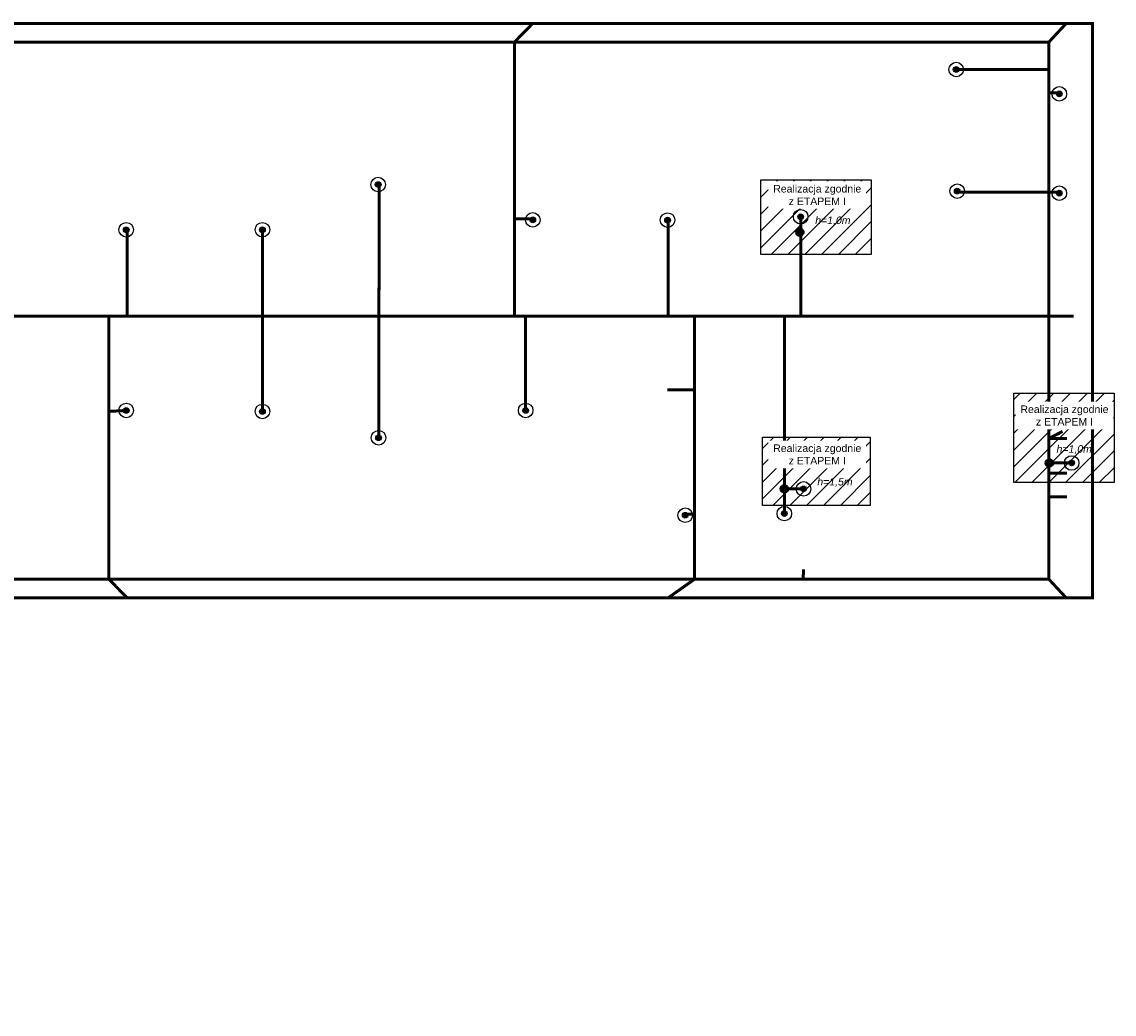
# Model space of a CAD drawing. Header units: millimetres. Extents: x 0 to 36495, y 0 to 20340.
# Tile 3 of 4: x 33587 to 36495, y 15255 to 17898. Entities that reach past the tile are written whole.
import ezdxf
from ezdxf import colors
from ezdxf.entities.mleader import LeaderData, LeaderLine
from ezdxf.math import Vec2, Vec3

# ---------------------------------------------------------------- set-up
doc = ezdxf.new("R2010")
doc.units = ezdxf.units.MM
doc.linetypes.add('PHANTOM2', pattern=[1.25, 0.625, -0.125, 0.125, -0.125, 0.125, -0.125])
for name, color, linetype in [('_IE_istniejacy odgrom', 44, 'Continuous'), ('_IE_Odgrom', 24, 'PHANTOM2'), ('_IE_Odgrom_Iglice', 24, 'Continuous'), ('_IE_Opisy obwodów', 244, 'Continuous')]:
    doc.layers.add(name, color=color, linetype=linetype)
doc.styles.get("Standard").update_dxf_attribs({"font": 'ARIAL.TTF'})

# ---------------------------------------------------------------- blocks, each defined once
blk = doc.blocks.new('G$C4CD24569')
at = {"layer": '_IE_Odgrom_Iglice'}
h = blk.add_hatch(color=256, dxfattribs=at)
edge = h.paths.add_edge_path()
edge.add_arc((0, 0), 7.58, 0, 360)
for radius in [19.4, 7.58]:
    blk.add_circle((0, 0), radius, dxfattribs=at)

msp = doc.modelspace()

# ---------------------------------------------------------------- hatches: boundary and pattern name
at = {"transparency": 33554687}
h = msp.add_hatch(dxfattribs=at)
h.set_pattern_fill('ANSI31', color=134, scale=10)
h.set_pattern_definition([(45, (-20746.785, 1316.085), (-22.45064, 22.45064), [])])
h.paths.add_polyline_path([(32278.7, 17536), (32615, 17536), (32615, 17085.4), (32278.7, 17085.4)])
h.paths.add_polyline_path([(31645.9, 16948.1), (32228.6, 16948.1), (32228.6, 16842.9), (32006.6, 16842.9), (32006.6, 16877.5), (31746.4, 16877.5), (31746.4, 16802.5), (31877.5, 16802.5), (31877.5, 16725.8), (31645.9, 16725.8), (31645.9, 16842.9)])
h.paths.add_polyline_path([(32006.6, 16842.9), (32649, 16842.9), (32649, 16749.6), (32228.6, 16749.6), (32228.6, 16681.3), (32006.6, 16681.3)])
h.paths.add_polyline_path([(35554.3, 17476.8), (35848.6, 17476.8), (35848.6, 17278.2), (35554.3, 17278.2)])
h.paths.add_polyline_path([(36228, 16908.5), (36495.3, 16908.5), (36495.3, 16670.6), (36228, 16670.6)])
h.paths.add_polyline_path([(35559.1, 16791.5), (35846, 16791.5), (35846, 16609.7), (35559.1, 16609.7)])
at = {"layer": '_IE_istniejacy odgrom'}
h = msp.add_hatch(color=256, dxfattribs=at)
edge = h.paths.add_edge_path()
edge.add_arc((36074.6, 17770.6), 7.58, 0, 360)
h = msp.add_hatch(color=256, dxfattribs=at)
edge = h.paths.add_edge_path()
edge.add_arc((36349.2, 17705.8), 7.58, 0, 360)
h = msp.add_hatch(color=256, dxfattribs=at)
edge = h.paths.add_edge_path()
edge.add_arc((34535.5, 17464.1), 7.58, 0, 360)
h = msp.add_hatch(color=256, dxfattribs=at)
edge = h.paths.add_edge_path()
edge.add_arc((36077.3, 17446.7), 7.58, 0, 360)
h = msp.add_hatch(color=256, dxfattribs=at)
edge = h.paths.add_edge_path()
edge.add_arc((36349.2, 17441.3), 7.58, 0, 360)
h = msp.add_hatch(color=256, dxfattribs=at)
edge = h.paths.add_edge_path()
edge.add_arc((34947.3, 17370.3), 7.58, 0, 360)
h = msp.add_hatch(color=256, dxfattribs=at)
edge = h.paths.add_edge_path()
edge.add_arc((35306.2, 17369.7), 7.58, 0, 360)
h = msp.add_hatch(color=256, dxfattribs=at)
edge = h.paths.add_edge_path()
edge.add_arc((33864.6, 17343.8), 7.58, 0, 360)
h = msp.add_hatch(color=256, dxfattribs=at)
edge = h.paths.add_edge_path()
edge.add_arc((34227.3, 17343.8), 7.58, 0, 360)
h = msp.add_hatch(color=256, dxfattribs=at)
edge = h.paths.add_edge_path()
edge.add_arc((33864.6, 16862.8), 7.58, 0, 360)
h = msp.add_hatch(color=256, dxfattribs=at)
edge = h.paths.add_edge_path()
edge.add_arc((34928.2, 16862.9), 7.58, 0, 360)
h = msp.add_hatch(color=256, dxfattribs=at)
edge = h.paths.add_edge_path()
edge.add_arc((34227.3, 16860.2), 7.58, 0, 360)
h = msp.add_hatch(color=256, dxfattribs=at)
edge = h.paths.add_edge_path()
edge.add_arc((34536.5, 16789.9), 7.58, 0, 360)
h = msp.add_hatch(color=256, dxfattribs=at)
edge = h.paths.add_edge_path()
edge.add_arc((35353.1, 16583.9), 7.58, 0, 360)
h = msp.add_hatch(color=256, dxfattribs=at)
edge = h.paths.add_edge_path()
edge.add_arc((35617.1, 16588.2), 7.58, 0, 360)
at = {"layer": '_IE_Odgrom', "linetype": 'PHANTOM2', "ltscale": 10}
for points in [[(35646.9, 17337.5, -1), (35668.9, 17337.5, -1)], [(35646.9, 17337.5, -1), (35668.9, 17337.5, -1)], [(36311.7, 16722.9, -1), (36333.7, 16722.9, -1)], [(36311.7, 16722.9, -1), (36333.7, 16722.9, -1)], [(35606.1, 16653.9, -1), (35628.1, 16653.9, -1)], [(35606.1, 16653.9, -1), (35628.1, 16653.9, -1)]]:
    msp.add_hatch(color=256, dxfattribs=at).paths.add_polyline_path(points)
at = {"layer": '_IE_Odgrom_Iglice'}
h = msp.add_hatch(color=256, dxfattribs=at)
edge = h.paths.add_edge_path()
edge.add_arc((35660.6, 17378.5), 7.58, 0, 360)
h = msp.add_hatch(color=256, dxfattribs=at)
edge = h.paths.add_edge_path()
edge.add_arc((36382.1, 16722.9), 7.58, 0, 360)

# ---------------------------------------------------------------- linework, layer by layer
at = {"color": 134}
for points in [[(35554.3, 17476.8), (35848.6, 17476.8), (35848.6, 17278.2), (35554.3, 17278.2)], [(36228, 16908.5), (36495.3, 16908.5), (36495.3, 16670.6), (36228, 16670.6)], [(35559.1, 16791.5), (35846, 16791.5), (35846, 16609.7), (35559.1, 16609.7)]]:
    msp.add_lwpolyline(points, close=True, dxfattribs=at)
at = {"layer": '_IE_istniejacy odgrom', "linetype": 'PHANTOM2', "ltscale": 10, "const_width": 8}
for points in [[(30582.3, 16839), (30577.3, 16839), (30577.3, 16363.5), (36437.3, 16363.5), (36437.3, 17893.5), (30577.3, 17893.5), (30577.3, 16839)], [(34898.3, 17843.5), (34947.3, 17893.5)], [(36321.3, 17843.5), (36367.8, 17893.5)], [(30627.3, 17820.5), (30722.3, 17820.5), (30722.3, 16413.5), (36321.3, 16413.5), (36321.3, 17843.5), (30722.3, 17843.5), (30722.3, 17820.5)], [(34898.3, 17843.5), (34898.3, 17114)], [(36321.3, 17770.6), (36077.3, 17770.6)], [(36321.3, 17708.5), (36349.2, 17708.5)], [(34538.2, 17464.1), (34537.1, 16792.6)], [(36349.2, 17444), (36077.3, 17444)], [(34898.3, 17373), (34947.3, 17373)], [(35307.3, 17373), (35307.3, 17114)], [(33867.3, 17343.8), (33867.3, 17114)], [(34227.3, 16862.9), (34227.3, 17343.8)], [(35660.6, 17337.5), (35660.6, 17114)], [(30722.3, 17114), (36321.3, 17114)], [(33818.5, 17114), (33818.5, 16413.5), (33867.3, 16363.5)], [(34928.2, 16862.9), (34928.2, 17114)], [(35378, 16413.5), (35377.7, 17114)], [(35617.6, 17114), (35617.1, 16590.9)], [(36321.3, 17114), (36387.3, 17114)], [(35377.7, 16917.5), (35305.1, 16917.5)], [(33867.3, 16862.9), (33818.5, 16860.2)], [(36357.9, 16806.9), (36321.3, 16788.3)], [(36321.3, 16788.3), (36369.3, 16788.3)], [(36321.3, 16695.7), (36369.3, 16695.7)], [(36369.3, 16632.8), (36321.3, 16632.8)], [(35377.7, 16587), (35353.1, 16586.6)], [(35667.3, 16413.5), (35668, 16440)], [(35307.3, 16363.5), (35378, 16413.5)], [(36367.8, 16363.5), (36321.3, 16413.5)]]:
    msp.add_lwpolyline(points, dxfattribs=at)
at = {"layer": '_IE_istniejacy odgrom'}
for centre, radius in [((36074.6, 17770.6), 19.4), ((36074.6, 17770.6), 7.58), ((36349.2, 17705.8), 19.4), ((36349.2, 17705.8), 7.58), ((34535.5, 17464.1), 19.4), ((34535.5, 17464.1), 7.58), ((36077.3, 17446.7), 19.4), ((36077.3, 17446.7), 7.58), ((36349.2, 17441.3), 19.4), ((36349.2, 17441.3), 7.58), ((34947.3, 17370.3), 19.4), ((34947.3, 17370.3), 7.58), ((35306.2, 17369.7), 19.4), ((35306.2, 17369.7), 7.58), ((33864.6, 17343.8), 19.4), ((33864.6, 17343.8), 7.58), ((34227.3, 17343.8), 19.4), ((34227.3, 17343.8), 7.58), ((33864.6, 16862.8), 19.4), ((33864.6, 16862.8), 7.58), ((34227.3, 16860.2), 19.4), ((34928.2, 16862.9), 19.4), ((34928.2, 16862.9), 7.58), ((34227.3, 16860.2), 7.58), ((34536.5, 16789.9), 19.4), ((34536.5, 16789.9), 7.58), ((35617.1, 16588.2), 19.4), ((35353.1, 16583.9), 19.4), ((35353.1, 16583.9), 7.58), ((35617.1, 16588.2), 7.58)]:
    msp.add_circle(centre, radius, dxfattribs=at)
at = {"layer": '_IE_Odgrom', "linetype": 'PHANTOM2', "ltscale": 10, "const_width": 8}
for points in [[(35660.6, 17337.5), (35660.6, 17378.5)], [(36322.7, 16722.9), (36382.1, 16722.9)], [(35668.1, 16653.8), (35617.1, 16653.9)]]:
    msp.add_lwpolyline(points, dxfattribs=at)
at = {"layer": '_IE_Odgrom', "linetype": 'PHANTOM2', "ltscale": 10}
for centre in [(35657.9, 17337.5), (35657.9, 17337.5), (36322.7, 16722.9), (36322.7, 16722.9), (35617.1, 16653.9), (35617.1, 16653.9)]:
    msp.add_circle(centre, 11, dxfattribs=at)
at = {"layer": '_IE_Odgrom_Iglice'}
for centre, radius in [((35660.6, 17378.5), 19.4), ((35660.6, 17378.5), 7.58), ((36382.1, 16722.9), 19.4), ((36382.1, 16722.9), 7.58)]:
    msp.add_circle(centre, radius, dxfattribs=at)

# ---------------------------------------------------------------- block references
msp.add_blockref('G$C4CD24569', (35668.1, 16653.8))

# ---------------------------------------------------------------- leaders
at = {"layer": '_IE_Opisy obwodów'}
ml = msp.add_multileader_mtext('Standard', dxfattribs=at)
ml.set_content('{\\fArial|b0|i1|c238|p34;h=1,0m}', color=256)
ml.set_leader_properties()
ml.build(insert=Vec2(0, 0))
ml.multileader.update_dxf_attribs({"text_left_attachment_type": 6, "text_right_attachment_type": 6, "dogleg_length": 0.36, "arrow_head_size": 20})
ctx = ml.context
ctx.base_point, ctx.char_height, ctx.arrow_head_size, ctx.plane_origin = Vec3(35697.3, 17355.1), 20, 20, Vec3(35654.1, 16761.6)
ctx.left_attachment, ctx.right_attachment = 6, 6
notes = []
notes.append((ctx, [(0, (0, 0, 0), (0, 0), (1, 0), 1, [])]))
ctx.mtext.insert, ctx.mtext.flow_direction = Vec3(35699.3, 17379.2), 5
ml = msp.add_multileader_mtext('Standard', dxfattribs=at)
ml.set_content('{\\fArial|b0|i1|c238|p34;h=1,0m}', color=256)
ml.set_leader_properties()
ml.build(insert=Vec2(0, 0))
ml.multileader.update_dxf_attribs({"text_left_attachment_type": 6, "text_right_attachment_type": 6, "dogleg_length": 0.36, "arrow_head_size": 20})
ctx = ml.context
ctx.base_point, ctx.char_height, ctx.arrow_head_size, ctx.plane_origin = Vec3(36339.9, 16746.2), 20, 20, Vec3(36296.7, 16152.7)
ctx.left_attachment, ctx.right_attachment = 6, 6
notes.append((ctx, [(0, (0, 0, 0), (0, 0), (1, 0), 1, [])]))
ctx.mtext.insert, ctx.mtext.flow_direction = Vec3(36341.9, 16770.3), 5
ml = msp.add_multileader_mtext('Standard', dxfattribs=at)
ml.set_content('{\\fArial|b0|i1|c238|p34;h=1,5m}', color=256)
ml.set_leader_properties()
ml.build(insert=Vec2(0, 0))
ml.multileader.update_dxf_attribs({"text_left_attachment_type": 6, "text_right_attachment_type": 6, "dogleg_length": 0.36, "arrow_head_size": 20})
ctx = ml.context
ctx.base_point, ctx.char_height, ctx.arrow_head_size, ctx.plane_origin = Vec3(35702.8, 16658.9), 20, 20, Vec3(35659.7, 16065.4)
ctx.left_attachment, ctx.right_attachment = 6, 6
notes.append((ctx, [(0, (0, 0, 0), (0, 0), (1, 0), 1, [])]))
ctx.mtext.insert, ctx.mtext.flow_direction = Vec3(35704.8, 16683), 5
for ctx, leaders in notes:
    for number, flags, end, landing, length, lines in leaders:
        leader = LeaderData()
        leader.index, (leader.has_last_leader_line, leader.has_dogleg_vector, leader.attachment_direction) = number, flags
        leader.last_leader_point, leader.dogleg_vector, leader.dogleg_length = Vec3(end), Vec3(landing), length
        for number, points, colour, breaks in lines:
            line = LeaderLine()
            line.index, line.vertices, line.color, line.breaks = number, Vec3.list(points), colors.encode_raw_color(colour), breaks
            leader.lines.append(line)
        ctx.leaders.append(leader)

# ---------------------------------------------------------------- next in the draw order: texts
at = {"color": 134, "char_height": 20, "width": 239.854, "attachment_point": 1, "bg_fill": 3, "box_fill_scale": 1.5, "bg_fill_color": 1, "bg_fill_transparency": 0}
for insert in [(35584.8, 17463.1), (36243, 16876), (35584.8, 16772.2)]:
    msp.add_mtext('\\pxqc;Realizacja zgodnie \\Pz ETAPEM I', dxfattribs=dict(at, insert=insert))

doc.saveas('drawing.dxf')
